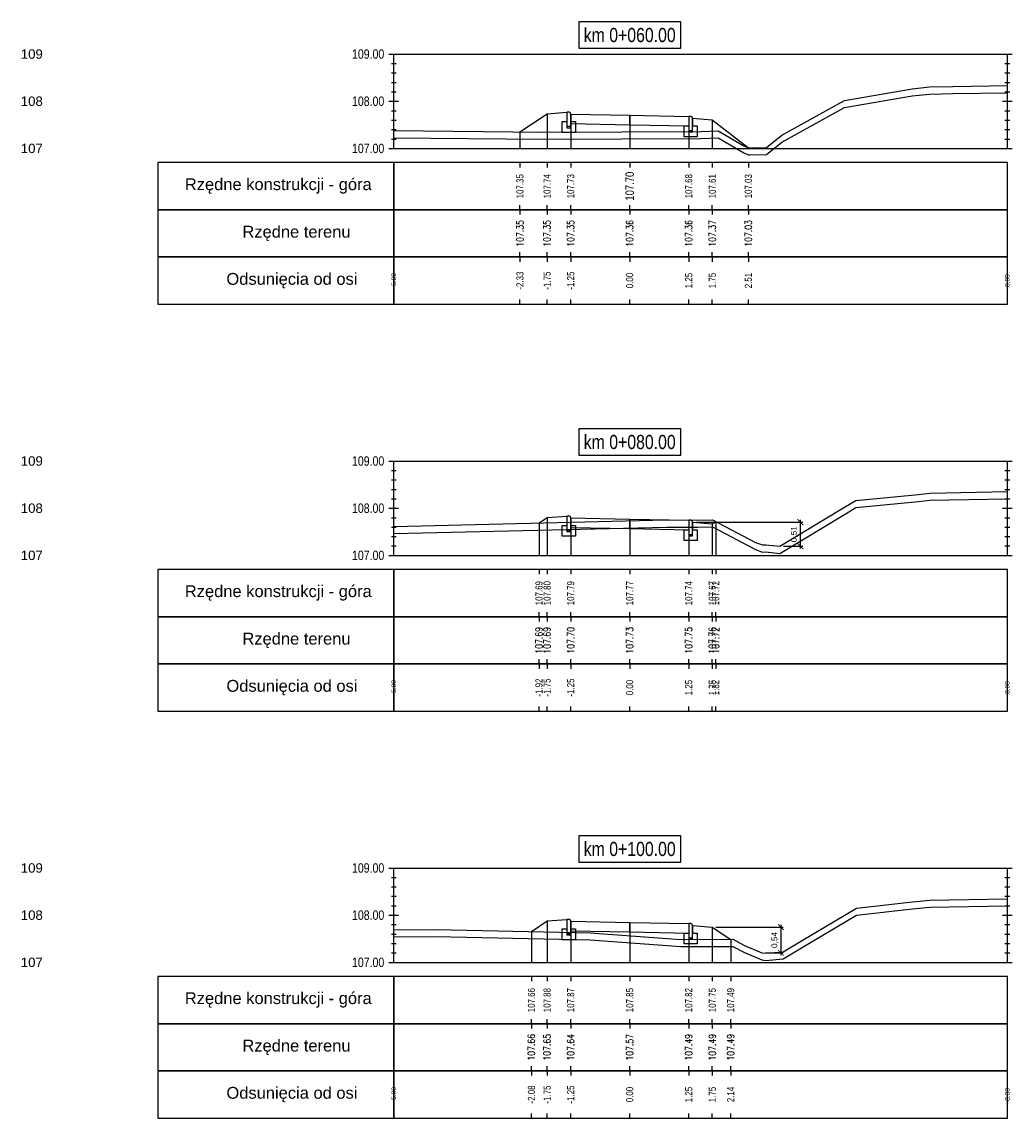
# Model space of a CAD drawing. Extents: x 7537626 to 7538805, y 5722894 to 5725486.
# Tile 14 of 90: x 7537987 to 7538008, y 5725457 to 5725481. Entities that reach past the tile are written whole.
import ezdxf

# ---------------------------------------------------------------- set-up
doc = ezdxf.new("R2010")
doc.units = 0
doc.header["$PDMODE"] = 35
doc.header["$PDSIZE"] = 0.3
for name, color, linetype in [('C-DROGI-PROFILE', 7, 'Continuous'), ('C-DROGI-PROFILE-ETYKIETY', 7, 'Continuous'), ('C-DROGI-PRZEKROJE-ETYKIETY', 7, 'Continuous'), ('C-POPRZECZKA-przekrój', 2, 'Continuous'), ('C-POPRZECZKA-widok', 1, 'Continuous')]:
    doc.layers.add(name, color=color, linetype=linetype)
for name, color, linetype, true_color in [('C-humus', 7, 'Continuous', 0x003df5), ('C-Teren', 7, 'Continuous', 0x005716), ('poprzeczki', 7, 'Continuous', 0x0000d6)]:
    doc.layers.add(name, color=color, linetype=linetype, true_color=true_color)
doc.styles.add('2mm08', font='arial.ttf', dxfattribs={"width": 0.8})
doc.styles.add('opis_50', font='arial.ttf', dxfattribs={"height": 0.125})
doc.styles.get("Standard").update_dxf_attribs({"font": 'arial.ttf'})
doc.dimstyles.new('OPIS_50', dxfattribs={"dimscale": 0.5, "dimtxt": 0.125, "dimasz": 0.25, "dimexe": 0.1, "dimexo": 0.15, "dimgap": 0.1, "dimtad": 1, "dimzin": 0, "dimtxsty": 'opis_50', "dimblk": 'ARCHTICK', "dimcen": 0.15, "dimdle": 0.1, "dimaunit": 2, "dimadec": 4, "dimazin": 0, "dimtfac": 1, "dimtmove": 0, "dimatfit": 3, "dimfxl": 1, "dimarcsym": 0})

# ---------------------------------------------------------------- blocks, each defined once
blk = doc.blocks.new('_ArchTick')
at = {"color": 0, "linetype": 'ByBlock', "const_width": 0.15}
blk.add_lwpolyline([(-0.5, -0.5), (0.5, 0.5)], dxfattribs=at)
blk = doc.blocks.new('*D39')
at = {"layer": 'Defpoints', "color": 0, "transparency": 16777216}
for p in [(7538001.594, 5725470.116), (7538003.445, 5725469.605), (7538003.878, 5725469.605)]:
    blk.add_point(p, dxfattribs=at)
at = {"layer": 'poprzeczki', "color": 0, "lineweight": -2, "transparency": 16777216}
for p, q in [((7538003.878, 5725470.166), (7538003.878, 5725469.555)), ((7538001.669, 5725470.116), (7538003.928, 5725470.116)), ((7538003.52, 5725469.605), (7538003.928, 5725469.605))]:
    blk.add_line(p, q, dxfattribs=at)
at = {"layer": 'poprzeczki', "color": 0, "lineweight": -2, "transparency": 16777216, "xscale": 0.125, "yscale": 0.125, "zscale": 0.125}
for p, rotation in [((7538003.878, 5725470.116), 90), ((7538003.878, 5725469.605), 270)]:
    blk.add_blockref('_ArchTick', p, dxfattribs=dict(at, rotation=rotation))
at = {"layer": 'poprzeczki', "color": 0, "transparency": 16777216, "insert": (7538003.753, 5725469.86), "char_height": 0.125, "attachment_point": 5, "rotation": 90, "style": 'opis_50'}
blk.add_mtext('0,51', dxfattribs=at)
blk = doc.blocks.new('*D40')
at = {"layer": 'Defpoints', "color": 0, "transparency": 16777216}
for p in [(7538002.014, 5725461.534), (7538003.064, 5725460.989), (7538003.465, 5725460.989)]:
    blk.add_point(p, dxfattribs=at)
at = {"layer": 'poprzeczki', "color": 0, "lineweight": -2, "transparency": 16777216}
for p, q in [((7538003.465, 5725461.584), (7538003.465, 5725460.939)), ((7538002.089, 5725461.534), (7538003.515, 5725461.534)), ((7538003.139, 5725460.989), (7538003.515, 5725460.989))]:
    blk.add_line(p, q, dxfattribs=at)
at = {"layer": 'poprzeczki', "color": 0, "lineweight": -2, "transparency": 16777216, "xscale": 0.125, "yscale": 0.125, "zscale": 0.125}
for p, rotation in [((7538003.465, 5725461.534), 90), ((7538003.465, 5725460.989), 270)]:
    blk.add_blockref('_ArchTick', p, dxfattribs=dict(at, rotation=rotation))
at = {"layer": 'poprzeczki', "color": 0, "transparency": 16777216, "insert": (7538003.34, 5725461.261), "char_height": 0.125, "attachment_point": 5, "rotation": 90, "style": 'opis_50'}
blk.add_mtext('0,54', dxfattribs=at)

msp = doc.modelspace()

# ---------------------------------------------------------------- linework, layer by layer
at = {"layer": 'C-DROGI-PROFILE', "color": 7, "linetype": 'Continuous', "lineweight": -3}
for p, q in [((7537997.939, 5725477.736), (7537997.939, 5725477.636)), ((7537998.514, 5725477.736), (7537998.514, 5725477.636)), ((7537999.014, 5725477.736), (7537999.014, 5725477.636)), ((7538000.264, 5725477.736), (7538000.264, 5725477.636)), ((7538001.514, 5725477.736), (7538001.514, 5725477.636)), ((7538002.014, 5725477.736), (7538002.014, 5725477.636)), ((7538002.777, 5725477.736), (7538002.777, 5725477.636)), ((7537997.939, 5725476.736), (7537997.939, 5725476.836)), ((7537997.939, 5725476.736), (7537997.939, 5725476.636)), ((7537998.514, 5725476.736), (7537998.514, 5725476.836)), ((7537998.514, 5725476.736), (7537998.514, 5725476.636)), ((7537999.014, 5725476.736), (7537999.014, 5725476.836)), ((7537999.014, 5725476.736), (7537999.014, 5725476.636)), ((7538000.264, 5725476.736), (7538000.264, 5725476.836)), ((7538000.264, 5725476.736), (7538000.264, 5725476.636)), ((7538001.514, 5725476.736), (7538001.514, 5725476.836)), ((7538001.514, 5725476.736), (7538001.514, 5725476.636)), ((7538002.014, 5725476.736), (7538002.014, 5725476.836)), ((7538002.014, 5725476.736), (7538002.014, 5725476.636)), ((7538002.777, 5725476.736), (7538002.777, 5725476.836)), ((7538002.777, 5725476.736), (7538002.777, 5725476.636)), ((7537997.939, 5725475.736), (7537997.939, 5725475.836)), ((7537997.939, 5725475.736), (7537997.939, 5725475.636)), ((7537998.514, 5725475.736), (7537998.514, 5725475.836)), ((7537998.514, 5725475.736), (7537998.514, 5725475.636)), ((7537999.014, 5725475.736), (7537999.014, 5725475.836)), ((7537999.014, 5725475.736), (7537999.014, 5725475.636)), ((7538000.264, 5725475.736), (7538000.264, 5725475.836)), ((7538000.264, 5725475.736), (7538000.264, 5725475.636)), ((7538001.514, 5725475.736), (7538001.514, 5725475.836)), ((7538001.514, 5725475.736), (7538001.514, 5725475.636)), ((7538002.014, 5725475.736), (7538002.014, 5725475.836)), ((7538002.014, 5725475.736), (7538002.014, 5725475.636)), ((7538002.777, 5725475.736), (7538002.777, 5725475.836)), ((7538002.777, 5725475.736), (7538002.777, 5725475.636)), ((7537997.939, 5725474.736), (7537997.939, 5725474.836)), ((7537998.514, 5725474.736), (7537998.514, 5725474.836)), ((7537999.014, 5725474.736), (7537999.014, 5725474.836)), ((7538000.264, 5725474.736), (7538000.264, 5725474.836)), ((7538001.514, 5725474.736), (7538001.514, 5725474.836)), ((7538002.014, 5725474.736), (7538002.014, 5725474.836)), ((7538002.777, 5725474.736), (7538002.777, 5725474.836)), ((7537998.343, 5725469.111), (7537998.343, 5725469.011)), ((7537998.514, 5725469.111), (7537998.514, 5725469.011)), ((7537999.014, 5725469.111), (7537999.014, 5725469.011)), ((7538000.264, 5725469.111), (7538000.264, 5725469.011)), ((7538001.514, 5725469.111), (7538001.514, 5725469.011)), ((7538002.014, 5725469.111), (7538002.014, 5725469.011)), ((7538002.086, 5725469.111), (7538002.086, 5725469.011)), ((7537998.343, 5725468.111), (7537998.343, 5725468.211)), ((7537998.343, 5725468.111), (7537998.343, 5725468.011)), ((7537998.514, 5725468.111), (7537998.514, 5725468.211)), ((7537998.514, 5725468.111), (7537998.514, 5725468.011)), ((7537999.014, 5725468.111), (7537999.014, 5725468.211)), ((7537999.014, 5725468.111), (7537999.014, 5725468.011)), ((7538000.264, 5725468.111), (7538000.264, 5725468.211)), ((7538000.264, 5725468.111), (7538000.264, 5725468.011)), ((7538001.514, 5725468.111), (7538001.514, 5725468.211)), ((7538001.514, 5725468.111), (7538001.514, 5725468.011)), ((7538002.014, 5725468.111), (7538002.014, 5725468.211)), ((7538002.014, 5725468.111), (7538002.014, 5725468.011)), ((7538002.086, 5725468.111), (7538002.086, 5725468.211)), ((7538002.086, 5725468.111), (7538002.086, 5725468.011)), ((7537998.343, 5725467.111), (7537998.343, 5725467.211)), ((7537998.514, 5725467.111), (7537998.514, 5725467.211)), ((7537999.014, 5725467.111), (7537999.014, 5725467.211)), ((7538000.264, 5725467.111), (7538000.264, 5725467.211)), ((7538001.514, 5725467.111), (7538001.514, 5725467.211)), ((7538002.014, 5725467.111), (7538002.014, 5725467.211)), ((7538002.086, 5725467.111), (7538002.086, 5725467.211)), ((7537998.343, 5725467.111), (7537998.343, 5725467.011)), ((7537998.514, 5725467.111), (7537998.514, 5725467.011)), ((7537999.014, 5725467.111), (7537999.014, 5725467.011)), ((7538000.264, 5725467.111), (7538000.264, 5725467.011)), ((7538001.514, 5725467.111), (7538001.514, 5725467.011)), ((7538002.014, 5725467.111), (7538002.014, 5725467.011)), ((7538002.086, 5725467.111), (7538002.086, 5725467.011)), ((7537998.343, 5725466.111), (7537998.343, 5725466.211)), ((7537998.514, 5725466.111), (7537998.514, 5725466.211)), ((7537999.014, 5725466.111), (7537999.014, 5725466.211)), ((7538000.264, 5725466.111), (7538000.264, 5725466.211)), ((7538001.514, 5725466.111), (7538001.514, 5725466.211)), ((7538002.014, 5725466.111), (7538002.014, 5725466.211)), ((7538002.086, 5725466.111), (7538002.086, 5725466.211)), ((7537998.182, 5725460.486), (7537998.182, 5725460.386)), ((7537998.514, 5725460.486), (7537998.514, 5725460.386)), ((7537999.014, 5725460.486), (7537999.014, 5725460.386)), ((7538000.264, 5725460.486), (7538000.264, 5725460.386)), ((7538001.514, 5725460.486), (7538001.514, 5725460.386)), ((7538002.014, 5725460.486), (7538002.014, 5725460.386)), ((7538002.403, 5725460.486), (7538002.403, 5725460.386)), ((7537998.182, 5725459.486), (7537998.182, 5725459.586)), ((7537998.182, 5725459.486), (7537998.182, 5725459.386)), ((7537998.514, 5725459.486), (7537998.514, 5725459.586)), ((7537998.514, 5725459.486), (7537998.514, 5725459.386)), ((7537999.014, 5725459.486), (7537999.014, 5725459.586)), ((7537999.014, 5725459.486), (7537999.014, 5725459.386)), ((7538000.264, 5725459.486), (7538000.264, 5725459.586)), ((7538000.264, 5725459.486), (7538000.264, 5725459.386)), ((7538001.514, 5725459.486), (7538001.514, 5725459.586)), ((7538001.514, 5725459.486), (7538001.514, 5725459.386)), ((7538002.014, 5725459.486), (7538002.014, 5725459.586)), ((7538002.014, 5725459.486), (7538002.014, 5725459.386)), ((7538002.403, 5725459.486), (7538002.403, 5725459.586)), ((7538002.403, 5725459.486), (7538002.403, 5725459.386)), ((7537998.182, 5725458.486), (7537998.182, 5725458.586)), ((7537998.514, 5725458.486), (7537998.514, 5725458.586)), ((7537999.014, 5725458.486), (7537999.014, 5725458.586)), ((7538000.264, 5725458.486), (7538000.264, 5725458.586)), ((7538001.514, 5725458.486), (7538001.514, 5725458.586)), ((7538002.014, 5725458.486), (7538002.014, 5725458.586)), ((7538002.403, 5725458.486), (7538002.403, 5725458.586)), ((7537998.182, 5725458.486), (7537998.182, 5725458.386)), ((7537998.514, 5725458.486), (7537998.514, 5725458.386)), ((7537999.014, 5725458.486), (7537999.014, 5725458.386)), ((7538000.264, 5725458.486), (7538000.264, 5725458.386)), ((7538001.514, 5725458.486), (7538001.514, 5725458.386)), ((7538002.014, 5725458.486), (7538002.014, 5725458.386)), ((7538002.403, 5725458.486), (7538002.403, 5725458.386)), ((7537998.182, 5725457.486), (7537998.182, 5725457.586)), ((7537998.514, 5725457.486), (7537998.514, 5725457.586)), ((7537999.014, 5725457.486), (7537999.014, 5725457.586)), ((7538000.264, 5725457.486), (7538000.264, 5725457.586)), ((7538001.514, 5725457.486), (7538001.514, 5725457.586)), ((7538002.014, 5725457.486), (7538002.014, 5725457.586)), ((7538002.403, 5725457.486), (7538002.403, 5725457.586))]:
    msp.add_line(p, q, dxfattribs=at)
at = {"layer": 'C-DROGI-PROFILE', "color": 1, "linetype": 'Continuous', "lineweight": -3}
for points in [[(7537995.264, 5725476.736), (7537995.264, 5725477.736), (7537990.264, 5725477.736), (7537990.264, 5725476.736)], [(7537995.264, 5725476.736), (7538008.264, 5725476.736), (7538008.264, 5725477.736), (7537995.264, 5725477.736)], [(7537995.264, 5725475.736), (7537995.264, 5725476.736), (7537990.264, 5725476.736), (7537990.264, 5725475.736)], [(7537995.264, 5725475.736), (7538008.264, 5725475.736), (7538008.264, 5725476.736), (7537995.264, 5725476.736)], [(7537995.264, 5725474.736), (7537995.264, 5725475.736), (7537990.264, 5725475.736), (7537990.264, 5725474.736)], [(7537995.264, 5725474.736), (7538008.264, 5725474.736), (7538008.264, 5725475.736), (7537995.264, 5725475.736)], [(7537995.264, 5725468.111), (7537995.264, 5725469.111), (7537990.264, 5725469.111), (7537990.264, 5725468.111)], [(7537995.264, 5725468.111), (7538008.264, 5725468.111), (7538008.264, 5725469.111), (7537995.264, 5725469.111)], [(7537995.264, 5725467.111), (7537995.264, 5725468.111), (7537990.264, 5725468.111), (7537990.264, 5725467.111)], [(7537995.264, 5725467.111), (7538008.264, 5725467.111), (7538008.264, 5725468.111), (7537995.264, 5725468.111)], [(7537995.264, 5725466.111), (7537995.264, 5725467.111), (7537990.264, 5725467.111), (7537990.264, 5725466.111)], [(7537995.264, 5725466.111), (7538008.264, 5725466.111), (7538008.264, 5725467.111), (7537995.264, 5725467.111)], [(7537995.264, 5725459.486), (7537995.264, 5725460.486), (7537990.264, 5725460.486), (7537990.264, 5725459.486)], [(7537995.264, 5725459.486), (7538008.264, 5725459.486), (7538008.264, 5725460.486), (7537995.264, 5725460.486)], [(7537995.264, 5725458.486), (7537995.264, 5725459.486), (7537990.264, 5725459.486), (7537990.264, 5725458.486)], [(7537995.264, 5725458.486), (7538008.264, 5725458.486), (7538008.264, 5725459.486), (7537995.264, 5725459.486)], [(7537995.264, 5725457.486), (7537995.264, 5725458.486), (7537990.264, 5725458.486), (7537990.264, 5725457.486)], [(7537995.264, 5725457.486), (7538008.264, 5725457.486), (7538008.264, 5725458.486), (7537995.264, 5725458.486)]]:
    msp.add_3dface(points, dxfattribs=at)
at = {"layer": 'C-DROGI-PRZEKROJE-ETYKIETY', "color": 1, "linetype": 'Continuous', "lineweight": -3}
for p, q in [((7537998.514, 5725478.772), (7537998.514, 5725478.036)), ((7537999.014, 5725478.765), (7537999.014, 5725478.036)), ((7538000.264, 5725478.74), (7538000.264, 5725478.036)), ((7538001.514, 5725478.715), (7538001.514, 5725478.036)), ((7538002.014, 5725478.642), (7538002.014, 5725478.036)), ((7537997.939, 5725478.388), (7537997.939, 5725478.036)), ((7538002.777, 5725478.052), (7538002.777, 5725478.036)), ((7537998.514, 5725470.212), (7537998.514, 5725469.411)), ((7537999.014, 5725470.206), (7537999.014, 5725469.411)), ((7538000.264, 5725470.181), (7538000.264, 5725469.411)), ((7538001.514, 5725470.156), (7538001.514, 5725469.411)), ((7537998.343, 5725470.099), (7537998.343, 5725469.411)), ((7538002.014, 5725470.082), (7538002.014, 5725469.411)), ((7538002.086, 5725470.13), (7538002.086, 5725469.411)), ((7537998.514, 5725461.664), (7537998.514, 5725460.786)), ((7537999.014, 5725461.657), (7537999.014, 5725460.786)), ((7538000.264, 5725461.632), (7538000.264, 5725460.786)), ((7538001.514, 5725461.607), (7538001.514, 5725460.786)), ((7537998.182, 5725461.442), (7537998.182, 5725460.786)), ((7538002.014, 5725461.534), (7538002.014, 5725460.786)), ((7538002.403, 5725461.274), (7538002.403, 5725460.786))]:
    msp.add_line(p, q, dxfattribs=at)
at = {"layer": 'C-humus'}
for p, q in [((7538007.11, 5725479.199), (7538008.264, 5725479.218)), ((7538004.812, 5725478.905), (7538006.25, 5725479.15)), ((7538006.25, 5725479.15), (7538006.612, 5725479.189)), ((7538006.612, 5725479.189), (7538007.11, 5725479.199)), ((7538003.485, 5725478.171), (7538004.812, 5725478.905)), ((7537995.264, 5725478.264), (7537998.414, 5725478.234)), ((7537998.414, 5725478.234), (7538001.775, 5725478.249)), ((7538001.775, 5725478.249), (7538002.136, 5725478.263)), ((7538002.136, 5725478.263), (7538002.68, 5725477.941)), ((7538003.161, 5725477.908), (7538003.485, 5725478.171)), ((7538002.68, 5725477.941), (7538002.777, 5725477.902)), ((7538002.777, 5725477.902), (7538002.809, 5725477.898)), ((7538002.809, 5725477.898), (7538003.161, 5725477.908)), ((7538004.849, 5725470.303), (7538005.053, 5725470.424)), ((7538005.053, 5725470.424), (7538006.381, 5725470.554)), ((7538006.381, 5725470.554), (7538006.625, 5725470.58)), ((7538006.625, 5725470.58), (7538008.264, 5725470.613)), ((7538003.445, 5725469.455), (7538004.849, 5725470.303)), ((7537995.264, 5725469.875), (7538001.046, 5725470.013)), ((7538001.046, 5725470.013), (7538001.71, 5725470.007)), ((7538001.71, 5725470.007), (7538002.016, 5725470.017)), ((7538002.016, 5725470.017), (7538002.93, 5725469.538)), ((7538002.93, 5725469.538), (7538003.076, 5725469.483)), ((7538003.076, 5725469.483), (7538003.147, 5725469.488)), ((7538003.147, 5725469.488), (7538003.445, 5725469.455)), ((7538005.067, 5725461.784), (7538006.253, 5725461.921)), ((7538006.253, 5725461.921), (7538006.62, 5725461.956)), ((7538006.62, 5725461.956), (7538008.264, 5725461.985)), ((7538003.902, 5725461.093), (7538005.067, 5725461.784)), ((7537995.264, 5725461.327), (7537996.149, 5725461.336)), ((7537996.149, 5725461.336), (7537999.426, 5725461.265)), ((7537999.426, 5725461.265), (7538001.349, 5725461.123)), ((7538001.349, 5725461.123), (7538002.447, 5725461.125)), ((7538002.447, 5725461.125), (7538002.699, 5725460.993)), ((7538003.516, 5725460.86), (7538003.902, 5725461.093)), ((7538002.699, 5725460.993), (7538003.064, 5725460.839)), ((7538003.146, 5725460.829), (7538003.516, 5725460.86)), ((7538003.064, 5725460.839), (7538003.146, 5725460.829))]:
    msp.add_line(p, q, dxfattribs=at)
at = {"layer": 'C-POPRZECZKA-przekrój', "color": 2, "linetype": 'Continuous', "lineweight": -3}
for p, q in [((7537997.939, 5725478.388), (7537998.514, 5725478.772)), ((7537998.514, 5725478.772), (7537998.934, 5725478.805)), ((7537998.974, 5725478.805), (7537998.934, 5725478.805)), ((7537998.934, 5725478.805), (7537998.934, 5725478.475)), ((7537998.98, 5725478.805), (7537998.974, 5725478.805)), ((7537998.988, 5725478.803), (7537998.98, 5725478.805)), ((7537998.996, 5725478.799), (7537998.988, 5725478.803)), ((7537999.002, 5725478.794), (7537998.996, 5725478.799)), ((7537999.007, 5725478.788), (7537999.002, 5725478.794)), ((7537999.011, 5725478.781), (7537999.007, 5725478.788)), ((7537999.013, 5725478.773), (7537999.011, 5725478.781)), ((7537999.014, 5725478.765), (7537999.013, 5725478.773)), ((7537999.014, 5725478.765), (7538000.264, 5725478.74)), ((7537999.014, 5725478.765), (7537999.015, 5725478.565)), ((7537999.014, 5725478.475), (7537999.014, 5725478.765)), ((7537999.014, 5725478.765), (7537999.014, 5725478.605)), ((7537998.834, 5725478.375), (7537998.834, 5725478.605)), ((7537998.834, 5725478.605), (7537998.934, 5725478.605)), ((7537998.934, 5725478.605), (7537998.934, 5725478.505)), ((7537999.014, 5725478.605), (7537999.114, 5725478.605)), ((7537999.015, 5725478.565), (7538000.264, 5725478.54)), ((7537999.114, 5725478.605), (7537999.114, 5725478.375)), ((7538000.264, 5725478.54), (7538000.264, 5725478.74)), ((7538000.264, 5725478.74), (7538001.514, 5725478.715)), ((7538000.264, 5725478.54), (7538001.513, 5725478.515)), ((7538001.414, 5725478.285), (7538001.414, 5725478.515)), ((7538001.414, 5725478.515), (7538001.514, 5725478.515)), ((7538001.514, 5725478.715), (7538001.513, 5725478.515)), ((7538001.554, 5725478.715), (7538001.514, 5725478.715)), ((7538001.514, 5725478.715), (7538001.514, 5725478.385)), ((7538001.514, 5725478.515), (7538001.514, 5725478.415)), ((7538001.56, 5725478.715), (7538001.554, 5725478.715)), ((7538001.568, 5725478.713), (7538001.56, 5725478.715)), ((7538001.576, 5725478.709), (7538001.568, 5725478.713)), ((7538001.582, 5725478.704), (7538001.576, 5725478.709)), ((7538001.587, 5725478.698), (7538001.582, 5725478.704)), ((7538001.591, 5725478.691), (7538001.587, 5725478.698)), ((7538001.593, 5725478.683), (7538001.591, 5725478.691)), ((7538001.594, 5725478.675), (7538001.593, 5725478.683)), ((7538001.594, 5725478.385), (7538001.594, 5725478.675)), ((7538001.594, 5725478.675), (7538001.594, 5725478.515)), ((7538001.594, 5725478.675), (7538002.014, 5725478.642)), ((7538001.594, 5725478.515), (7538001.694, 5725478.515)), ((7538001.694, 5725478.515), (7538001.694, 5725478.285)), ((7538002.014, 5725478.642), (7538002.777, 5725478.052)), ((7537999.114, 5725478.375), (7537998.834, 5725478.375)), ((7537998.934, 5725478.505), (7537999.014, 5725478.505)), ((7537998.934, 5725478.475), (7537999.014, 5725478.475)), ((7538001.694, 5725478.285), (7538001.414, 5725478.285)), ((7538001.514, 5725478.415), (7538001.594, 5725478.415)), ((7538001.514, 5725478.385), (7538001.594, 5725478.385)), ((7537998.343, 5725470.099), (7537998.514, 5725470.212)), ((7537998.514, 5725470.212), (7537998.934, 5725470.246)), ((7537998.974, 5725470.246), (7537998.934, 5725470.246)), ((7537998.934, 5725470.246), (7537998.934, 5725469.916)), ((7537998.98, 5725470.246), (7537998.974, 5725470.246)), ((7537998.988, 5725470.244), (7537998.98, 5725470.246)), ((7537998.996, 5725470.239), (7537998.988, 5725470.244)), ((7537999.002, 5725470.234), (7537998.996, 5725470.239)), ((7537999.007, 5725470.229), (7537999.002, 5725470.234)), ((7537999.011, 5725470.222), (7537999.007, 5725470.229)), ((7537999.013, 5725470.213), (7537999.011, 5725470.222)), ((7537999.014, 5725470.206), (7537999.013, 5725470.213)), ((7537999.014, 5725470.206), (7538000.264, 5725470.181)), ((7537999.014, 5725470.206), (7537999.015, 5725470.006)), ((7537999.014, 5725469.916), (7537999.014, 5725470.206)), ((7537999.014, 5725470.206), (7537999.014, 5725470.046)), ((7538000.264, 5725469.981), (7538000.264, 5725470.181)), ((7538000.264, 5725470.181), (7538001.514, 5725470.156)), ((7538001.514, 5725470.156), (7538001.513, 5725469.956)), ((7538001.554, 5725470.156), (7538001.514, 5725470.156)), ((7538001.514, 5725470.156), (7538001.514, 5725469.826)), ((7538001.56, 5725470.156), (7538001.554, 5725470.156)), ((7538001.568, 5725470.154), (7538001.56, 5725470.156)), ((7538001.576, 5725470.149), (7538001.568, 5725470.154)), ((7538001.582, 5725470.144), (7538001.576, 5725470.149)), ((7537998.834, 5725469.816), (7537998.834, 5725470.046)), ((7537998.834, 5725470.046), (7537998.934, 5725470.046)), ((7537998.934, 5725470.046), (7537998.934, 5725469.946)), ((7537998.934, 5725469.946), (7537999.014, 5725469.946)), ((7537998.934, 5725469.916), (7537999.014, 5725469.916)), ((7537999.014, 5725470.046), (7537999.114, 5725470.046)), ((7537999.015, 5725470.006), (7538000.264, 5725469.981)), ((7537999.114, 5725470.046), (7537999.114, 5725469.816)), ((7538000.264, 5725469.981), (7538001.513, 5725469.956)), ((7538001.414, 5725469.726), (7538001.414, 5725469.956)), ((7538001.414, 5725469.956), (7538001.514, 5725469.956)), ((7538001.514, 5725469.956), (7538001.514, 5725469.856)), ((7538001.587, 5725470.139), (7538001.582, 5725470.144)), ((7538001.591, 5725470.132), (7538001.587, 5725470.139)), ((7538001.593, 5725470.123), (7538001.591, 5725470.132)), ((7538001.594, 5725470.116), (7538001.593, 5725470.123)), ((7538001.594, 5725469.826), (7538001.594, 5725470.116)), ((7538001.594, 5725470.116), (7538001.594, 5725469.956)), ((7538001.594, 5725470.116), (7538002.014, 5725470.082)), ((7538001.594, 5725469.956), (7538001.694, 5725469.956)), ((7538001.694, 5725469.956), (7538001.694, 5725469.726)), ((7538002.014, 5725470.082), (7538002.086, 5725470.13)), ((7537999.114, 5725469.816), (7537998.834, 5725469.816)), ((7538001.694, 5725469.726), (7538001.414, 5725469.726)), ((7538001.514, 5725469.856), (7538001.594, 5725469.856)), ((7538001.514, 5725469.826), (7538001.594, 5725469.826)), ((7537998.182, 5725461.442), (7537998.514, 5725461.664)), ((7537998.514, 5725461.664), (7537998.934, 5725461.697)), ((7537998.974, 5725461.697), (7537998.934, 5725461.697)), ((7537998.934, 5725461.697), (7537998.934, 5725461.367)), ((7537998.98, 5725461.697), (7537998.974, 5725461.697)), ((7537998.988, 5725461.695), (7537998.98, 5725461.697)), ((7537998.996, 5725461.69), (7537998.988, 5725461.695)), ((7537999.002, 5725461.685), (7537998.996, 5725461.69)), ((7537999.007, 5725461.68), (7537999.002, 5725461.685)), ((7537999.011, 5725461.673), (7537999.007, 5725461.68)), ((7537999.013, 5725461.664), (7537999.011, 5725461.673)), ((7537999.014, 5725461.657), (7537999.013, 5725461.664)), ((7537999.014, 5725461.657), (7538000.264, 5725461.632)), ((7537999.014, 5725461.657), (7537999.015, 5725461.457)), ((7537999.014, 5725461.367), (7537999.014, 5725461.657)), ((7537999.014, 5725461.657), (7537999.014, 5725461.497)), ((7538000.264, 5725461.432), (7538000.264, 5725461.632)), ((7538000.264, 5725461.632), (7538001.514, 5725461.607)), ((7538001.514, 5725461.607), (7538001.513, 5725461.407)), ((7538001.554, 5725461.607), (7538001.514, 5725461.607)), ((7538001.514, 5725461.607), (7538001.514, 5725461.277)), ((7538001.56, 5725461.607), (7538001.554, 5725461.607)), ((7538001.568, 5725461.605), (7538001.56, 5725461.607)), ((7538001.576, 5725461.6), (7538001.568, 5725461.605)), ((7538001.582, 5725461.595), (7538001.576, 5725461.6)), ((7538001.587, 5725461.59), (7538001.582, 5725461.595)), ((7538001.591, 5725461.583), (7538001.587, 5725461.59)), ((7538001.593, 5725461.574), (7538001.591, 5725461.583)), ((7538001.594, 5725461.567), (7538001.593, 5725461.574)), ((7538001.594, 5725461.277), (7538001.594, 5725461.567)), ((7538001.594, 5725461.567), (7538001.594, 5725461.407)), ((7538001.594, 5725461.567), (7538002.014, 5725461.534)), ((7537998.834, 5725461.267), (7537998.834, 5725461.497)), ((7537998.834, 5725461.497), (7537998.934, 5725461.497)), ((7537998.934, 5725461.497), (7537998.934, 5725461.397)), ((7537998.934, 5725461.397), (7537999.014, 5725461.397)), ((7537998.934, 5725461.367), (7537999.014, 5725461.367)), ((7537999.014, 5725461.497), (7537999.114, 5725461.497)), ((7537999.015, 5725461.457), (7538000.264, 5725461.432)), ((7537999.114, 5725461.497), (7537999.114, 5725461.267)), ((7538000.264, 5725461.432), (7538001.513, 5725461.407)), ((7538001.414, 5725461.177), (7538001.414, 5725461.407)), ((7538001.414, 5725461.407), (7538001.514, 5725461.407)), ((7538001.514, 5725461.407), (7538001.514, 5725461.307)), ((7538001.594, 5725461.407), (7538001.694, 5725461.407)), ((7538001.694, 5725461.407), (7538001.694, 5725461.177)), ((7538002.014, 5725461.534), (7538002.403, 5725461.274)), ((7537999.114, 5725461.267), (7537998.834, 5725461.267)), ((7538001.694, 5725461.177), (7538001.414, 5725461.177)), ((7538001.514, 5725461.307), (7538001.594, 5725461.307)), ((7538001.514, 5725461.277), (7538001.594, 5725461.277))]:
    msp.add_line(p, q, dxfattribs=at)
at = {"layer": 'C-POPRZECZKA-widok', "color": 1, "linetype": 'Continuous', "lineweight": -3}
for p, q in [((7537995.164, 5725480.036), (7538008.364, 5725480.036)), ((7537995.264, 5725478.036), (7537995.264, 5725480.036)), ((7538008.264, 5725478.036), (7538008.264, 5725480.036)), ((7537995.214, 5725479.836), (7537995.314, 5725479.836)), ((7538008.214, 5725479.836), (7538008.314, 5725479.836)), ((7537995.214, 5725479.636), (7537995.314, 5725479.636)), ((7538008.214, 5725479.636), (7538008.314, 5725479.636)), ((7537995.214, 5725479.436), (7537995.314, 5725479.436)), ((7537995.214, 5725479.236), (7537995.314, 5725479.236)), ((7538008.214, 5725479.436), (7538008.314, 5725479.436)), ((7538008.214, 5725479.236), (7538008.314, 5725479.236)), ((7537995.164, 5725479.036), (7537995.364, 5725479.036)), ((7537995.214, 5725479.036), (7537995.314, 5725479.036)), ((7538008.164, 5725479.036), (7538008.364, 5725479.036)), ((7538008.214, 5725479.036), (7538008.314, 5725479.036)), ((7537995.214, 5725478.836), (7537995.314, 5725478.836)), ((7538008.214, 5725478.836), (7538008.314, 5725478.836)), ((7537995.214, 5725478.636), (7537995.314, 5725478.636)), ((7538008.214, 5725478.636), (7538008.314, 5725478.636)), ((7537995.214, 5725478.436), (7537995.314, 5725478.436)), ((7538008.214, 5725478.436), (7538008.314, 5725478.436)), ((7537995.214, 5725478.236), (7537995.314, 5725478.236)), ((7538008.214, 5725478.236), (7538008.314, 5725478.236)), ((7537995.164, 5725478.036), (7538008.364, 5725478.036)), ((7537995.164, 5725471.411), (7538008.364, 5725471.411)), ((7537995.264, 5725469.411), (7537995.264, 5725471.411)), ((7538008.264, 5725469.411), (7538008.264, 5725471.411)), ((7537995.214, 5725471.211), (7537995.314, 5725471.211)), ((7538008.214, 5725471.211), (7538008.314, 5725471.211)), ((7537995.214, 5725471.011), (7537995.314, 5725471.011)), ((7538008.214, 5725471.011), (7538008.314, 5725471.011)), ((7537995.214, 5725470.811), (7537995.314, 5725470.811)), ((7538008.214, 5725470.811), (7538008.314, 5725470.811)), ((7537995.164, 5725470.411), (7537995.364, 5725470.411)), ((7537995.214, 5725470.611), (7537995.314, 5725470.611)), ((7537995.214, 5725470.411), (7537995.314, 5725470.411)), ((7538008.164, 5725470.411), (7538008.364, 5725470.411)), ((7538008.214, 5725470.611), (7538008.314, 5725470.611)), ((7538008.214, 5725470.411), (7538008.314, 5725470.411)), ((7537995.214, 5725470.211), (7537995.314, 5725470.211)), ((7538008.214, 5725470.211), (7538008.314, 5725470.211)), ((7537995.214, 5725470.011), (7537995.314, 5725470.011)), ((7538008.214, 5725470.011), (7538008.314, 5725470.011)), ((7537995.214, 5725469.811), (7537995.314, 5725469.811)), ((7538008.214, 5725469.811), (7538008.314, 5725469.811)), ((7537995.214, 5725469.611), (7537995.314, 5725469.611)), ((7538008.214, 5725469.611), (7538008.314, 5725469.611)), ((7537995.164, 5725469.411), (7538008.364, 5725469.411)), ((7537995.164, 5725462.786), (7538008.364, 5725462.786)), ((7537995.264, 5725460.786), (7537995.264, 5725462.786)), ((7538008.264, 5725460.786), (7538008.264, 5725462.786)), ((7537995.214, 5725462.586), (7537995.314, 5725462.586)), ((7538008.214, 5725462.586), (7538008.314, 5725462.586)), ((7537995.214, 5725462.386), (7537995.314, 5725462.386)), ((7538008.214, 5725462.386), (7538008.314, 5725462.386)), ((7537995.214, 5725462.186), (7537995.314, 5725462.186)), ((7538008.214, 5725462.186), (7538008.314, 5725462.186)), ((7537995.164, 5725461.786), (7537995.364, 5725461.786)), ((7537995.214, 5725461.986), (7537995.314, 5725461.986)), ((7537995.214, 5725461.786), (7537995.314, 5725461.786)), ((7538008.164, 5725461.786), (7538008.364, 5725461.786)), ((7538008.214, 5725461.986), (7538008.314, 5725461.986)), ((7538008.214, 5725461.786), (7538008.314, 5725461.786)), ((7537995.214, 5725461.586), (7537995.314, 5725461.586)), ((7538008.214, 5725461.586), (7538008.314, 5725461.586)), ((7537995.214, 5725461.386), (7537995.314, 5725461.386)), ((7538008.214, 5725461.386), (7538008.314, 5725461.386)), ((7537995.214, 5725461.186), (7537995.314, 5725461.186)), ((7538008.214, 5725461.186), (7538008.314, 5725461.186)), ((7537995.214, 5725460.986), (7537995.314, 5725460.986)), ((7538008.214, 5725460.986), (7538008.314, 5725460.986)), ((7537995.164, 5725460.786), (7538008.364, 5725460.786))]:
    msp.add_line(p, q, dxfattribs=at)
at = {"layer": 'C-POPRZECZKA-widok', "color": 3, "linetype": 'Continuous', "lineweight": -3}
for points in [[(7537999.184, 5725480.161), (7538001.344, 5725480.161), (7538001.344, 5725480.718), (7537999.184, 5725480.718)], [(7537999.184, 5725471.536), (7538001.344, 5725471.536), (7538001.344, 5725472.093), (7537999.184, 5725472.093)], [(7537999.184, 5725462.911), (7538001.344, 5725462.911), (7538001.344, 5725463.468), (7537999.184, 5725463.468)]]:
    msp.add_3dface(points, dxfattribs=at)
at = {"layer": 'C-Teren'}
for p, q in [((7538004.812, 5725479.055), (7538006.25, 5725479.3)), ((7538006.25, 5725479.3), (7538006.612, 5725479.339)), ((7538006.612, 5725479.339), (7538007.11, 5725479.349)), ((7538007.11, 5725479.349), (7538008.264, 5725479.368)), ((7538003.485, 5725478.321), (7538004.812, 5725479.055)), ((7537995.264, 5725478.414), (7537998.414, 5725478.384)), ((7537998.414, 5725478.384), (7538001.775, 5725478.399)), ((7538001.775, 5725478.399), (7538002.136, 5725478.413)), ((7538002.136, 5725478.413), (7538002.68, 5725478.091)), ((7538003.161, 5725478.058), (7538003.485, 5725478.321)), ((7538002.68, 5725478.091), (7538002.777, 5725478.052)), ((7538002.777, 5725478.052), (7538002.809, 5725478.048)), ((7538002.809, 5725478.048), (7538003.161, 5725478.058)), ((7538005.053, 5725470.574), (7538006.381, 5725470.704)), ((7538006.381, 5725470.704), (7538006.625, 5725470.73)), ((7538006.625, 5725470.73), (7538008.264, 5725470.763)), ((7538003.445, 5725469.605), (7538004.849, 5725470.453)), ((7538004.849, 5725470.453), (7538005.053, 5725470.574)), ((7537995.264, 5725470.025), (7538001.046, 5725470.163)), ((7538001.046, 5725470.163), (7538001.71, 5725470.157)), ((7538001.71, 5725470.157), (7538002.016, 5725470.167)), ((7538002.016, 5725470.167), (7538002.93, 5725469.688)), ((7538002.93, 5725469.688), (7538003.076, 5725469.633)), ((7538003.076, 5725469.633), (7538003.147, 5725469.638)), ((7538003.147, 5725469.638), (7538003.445, 5725469.605)), ((7538005.067, 5725461.934), (7538006.253, 5725462.071)), ((7538006.253, 5725462.071), (7538006.62, 5725462.106)), ((7538006.62, 5725462.106), (7538008.264, 5725462.135)), ((7538003.902, 5725461.243), (7538005.067, 5725461.934)), ((7537995.264, 5725461.477), (7537996.149, 5725461.486)), ((7537996.149, 5725461.486), (7537999.426, 5725461.415)), ((7537999.426, 5725461.415), (7538001.349, 5725461.273)), ((7538001.349, 5725461.273), (7538002.447, 5725461.275)), ((7538002.447, 5725461.275), (7538002.699, 5725461.143)), ((7538002.699, 5725461.143), (7538003.064, 5725460.989)), ((7538003.516, 5725461.01), (7538003.902, 5725461.243)), ((7538003.064, 5725460.989), (7538003.146, 5725460.979)), ((7538003.146, 5725460.979), (7538003.516, 5725461.01))]:
    msp.add_line(p, q, dxfattribs=at)

# ---------------------------------------------------------------- texts
at = {"layer": 'C-DROGI-PROFILE', "color": 2}
for s, p in [('Rzędne konstrukcji - góra', (7537990.839, 5725477.153)), ('Rzędne terenu', (7537992.059, 5725476.147)), ('Odsunięcia od osi', (7537991.72, 5725475.147)), ('Rzędne konstrukcji - góra', (7537990.839, 5725468.528)), ('Rzędne terenu', (7537992.059, 5725467.522)), ('Odsunięcia od osi', (7537991.72, 5725466.522)), ('Rzędne konstrukcji - góra', (7537990.839, 5725459.903)), ('Rzędne terenu', (7537992.059, 5725458.897)), ('Odsunięcia od osi', (7537991.72, 5725457.897))]:
    msp.add_text(s, height=0.25, dxfattribs=at).set_placement(p)
at = {"layer": 'C-DROGI-PROFILE-ETYKIETY', "color": 1, "linetype": 'Continuous', "lineweight": -3, "attachment_point": 5, "rotation": 90, "style": '2mm08'}
for s, insert, char_height in [('107.70', (7538000.264, 5725477.236), 0.18), ('107.35', (7537997.939, 5725477.236), 0.15), ('107.74', (7537998.514, 5725477.236), 0.15), ('107.73', (7537999.014, 5725477.236), 0.15), ('107.68', (7538001.514, 5725477.236), 0.15), ('107.61', (7538002.014, 5725477.236), 0.15), ('107.03', (7538002.777, 5725477.236), 0.15), ('{\\Fsimplex.shx|c238;107.35}', (7537997.939, 5725476.236), 0.15), ('{\\Fsimplex.shx|c238;107.35}', (7537998.514, 5725476.236), 0.15), ('{\\Fsimplex.shx|c238;107.35}', (7537999.014, 5725476.236), 0.15), ('{\\Fsimplex.shx|c238;107.36}', (7538000.264, 5725476.236), 0.15), ('{\\Fsimplex.shx|c238;107.36}', (7538001.514, 5725476.236), 0.15), ('{\\Fsimplex.shx|c238;107.37}', (7538002.014, 5725476.236), 0.15), ('{\\Fsimplex.shx|c238;107.03}', (7538002.777, 5725476.236), 0.15), ('-2.33', (7537997.939, 5725475.236), 0.15), ('-1.75', (7537998.514, 5725475.236), 0.15), ('-1.25', (7537999.014, 5725475.236), 0.15), ('0.00', (7538000.264, 5725475.236), 0.15), ('1.25', (7538001.514, 5725475.236), 0.15), ('1.75', (7538002.014, 5725475.236), 0.15), ('2.51', (7538002.777, 5725475.236), 0.15), ('107.69', (7537998.343, 5725468.611), 0.15), ('107.80', (7537998.514, 5725468.611), 0.15), ('107.79', (7537999.014, 5725468.611), 0.15), ('107.77', (7538000.264, 5725468.611), 0.15), ('107.74', (7538001.514, 5725468.611), 0.15), ('107.67', (7538002.014, 5725468.611), 0.15), ('107.72', (7538002.086, 5725468.611), 0.15), ('{\\Fsimplex.shx|c238;107.69}', (7537998.343, 5725467.611), 0.15), ('{\\Fsimplex.shx|c238;107.69}', (7537998.514, 5725467.611), 0.15), ('{\\Fsimplex.shx|c238;107.70}', (7537999.014, 5725467.611), 0.15), ('{\\Fsimplex.shx|c238;107.73}', (7538000.264, 5725467.611), 0.15), ('{\\Fsimplex.shx|c238;107.75}', (7538001.514, 5725467.611), 0.15), ('{\\Fsimplex.shx|c238;107.76}', (7538002.014, 5725467.611), 0.15), ('{\\Fsimplex.shx|c238;107.72}', (7538002.086, 5725467.611), 0.15), ('-1.92', (7537998.343, 5725466.611), 0.15), ('-1.75', (7537998.514, 5725466.611), 0.15), ('-1.25', (7537999.014, 5725466.611), 0.15), ('0.00', (7538000.264, 5725466.611), 0.15), ('1.25', (7538001.514, 5725466.611), 0.15), ('1.75', (7538002.014, 5725466.611), 0.15), ('1.82', (7538002.086, 5725466.611), 0.15), ('107.66', (7537998.182, 5725459.986), 0.15), ('107.88', (7537998.514, 5725459.986), 0.15), ('107.87', (7537999.014, 5725459.986), 0.15), ('107.85', (7538000.264, 5725459.986), 0.15), ('107.82', (7538001.514, 5725459.986), 0.15), ('107.75', (7538002.014, 5725459.986), 0.15), ('107.49', (7538002.403, 5725459.986), 0.15), ('{\\Fsimplex.shx|c238;107.66}', (7537998.182, 5725458.986), 0.15), ('{\\Fsimplex.shx|c238;107.65}', (7537998.514, 5725458.986), 0.15), ('{\\Fsimplex.shx|c238;107.64}', (7537999.014, 5725458.986), 0.15), ('{\\Fsimplex.shx|c238;107.57}', (7538000.264, 5725458.986), 0.15), ('{\\Fsimplex.shx|c238;107.49}', (7538001.514, 5725458.986), 0.15), ('{\\Fsimplex.shx|c238;107.49}', (7538002.014, 5725458.986), 0.15), ('{\\Fsimplex.shx|c238;107.49}', (7538002.403, 5725458.986), 0.15), ('-2.08', (7537998.182, 5725457.986), 0.15), ('-1.75', (7537998.514, 5725457.986), 0.15), ('-1.25', (7537999.014, 5725457.986), 0.15), ('0.00', (7538000.264, 5725457.986), 0.15), ('1.25', (7538001.514, 5725457.986), 0.15), ('1.75', (7538002.014, 5725457.986), 0.15), ('2.14', (7538002.403, 5725457.986), 0.15)]:
    msp.add_mtext(s, dxfattribs=dict(at, insert=insert, char_height=char_height))
at = {"layer": 'C-DROGI-PROFILE-ETYKIETY', "color": 7, "linetype": 'Continuous', "lineweight": -3, "char_height": 0.1, "attachment_point": 5, "rotation": 90, "style": '2mm08'}
for s, insert in [('-5.00', (7537995.264, 5725475.236)), ('8.00', (7538008.264, 5725475.236)), ('-5.00', (7537995.264, 5725466.611)), ('8.00', (7538008.264, 5725466.611)), ('-5.00', (7537995.264, 5725457.986)), ('8.00', (7538008.264, 5725457.986))]:
    msp.add_mtext(s, dxfattribs=dict(at, insert=insert))
at = {"layer": 'C-POPRZECZKA-widok', "color": 3, "linetype": 'Continuous', "lineweight": -3, "char_height": 0.3, "attachment_point": 8, "style": '2mm08'}
for s, insert in [('km 0+060.00', (7538000.264, 5725480.286)), ('km 0+080.00', (7538000.264, 5725471.661)), ('km 0+100.00', (7538000.264, 5725463.036))]:
    msp.add_mtext(s, dxfattribs=dict(at, insert=insert))
at = {"layer": 'C-POPRZECZKA-widok', "color": 1, "linetype": 'Continuous', "lineweight": -3, "char_height": 0.2, "attachment_point": 4}
for s, insert in [('109', (7537987.364, 5725480.036)), ('108', (7537987.364, 5725479.036)), ('107', (7537987.364, 5725478.036)), ('109', (7537987.364, 5725471.411)), ('108', (7537987.364, 5725470.411)), ('107', (7537987.364, 5725469.411)), ('109', (7537987.364, 5725462.786)), ('108', (7537987.364, 5725461.786)), ('107', (7537987.364, 5725460.786))]:
    msp.add_mtext(s, dxfattribs=dict(at, insert=insert))
at = {"layer": 'C-POPRZECZKA-widok', "color": 1, "linetype": 'Continuous', "lineweight": -3, "char_height": 0.2, "attachment_point": 6, "style": '2mm08'}
for s, insert in [('109.00', (7537995.064, 5725480.036)), ('108.00', (7537995.064, 5725479.036)), ('107.00', (7537995.064, 5725478.036)), ('109.00', (7537995.064, 5725471.411)), ('108.00', (7537995.064, 5725470.411)), ('107.00', (7537995.064, 5725469.411)), ('109.00', (7537995.064, 5725462.786)), ('108.00', (7537995.064, 5725461.786)), ('107.00', (7537995.064, 5725460.786))]:
    msp.add_mtext(s, dxfattribs=dict(at, insert=insert))

# ---------------------------------------------------------------- dimensions: what is measured, and where the dimension line sits
at = {"layer": 'poprzeczki'}
for base, p1, p2, picture, middle in [((7538003.878, 5725469.605), (7538001.594, 5725470.116), (7538003.445, 5725469.605), '*D39', (7538003.753, 5725469.86)), ((7538003.4648, 5725460.9888), (7538002.0139, 5725461.5335), (7538003.0644, 5725460.9888), '*D40', (7538003.3397, 5725461.2612))]:
    dim = msp.add_linear_dim(base=base, p1=p1, p2=p2, angle=90, dimstyle='OPIS_50', dxfattribs=at)
    dim.commit()
    dim.dimension.update_dxf_attribs({"geometry": picture, "text_midpoint": middle})

doc.saveas('drawing.dxf')
